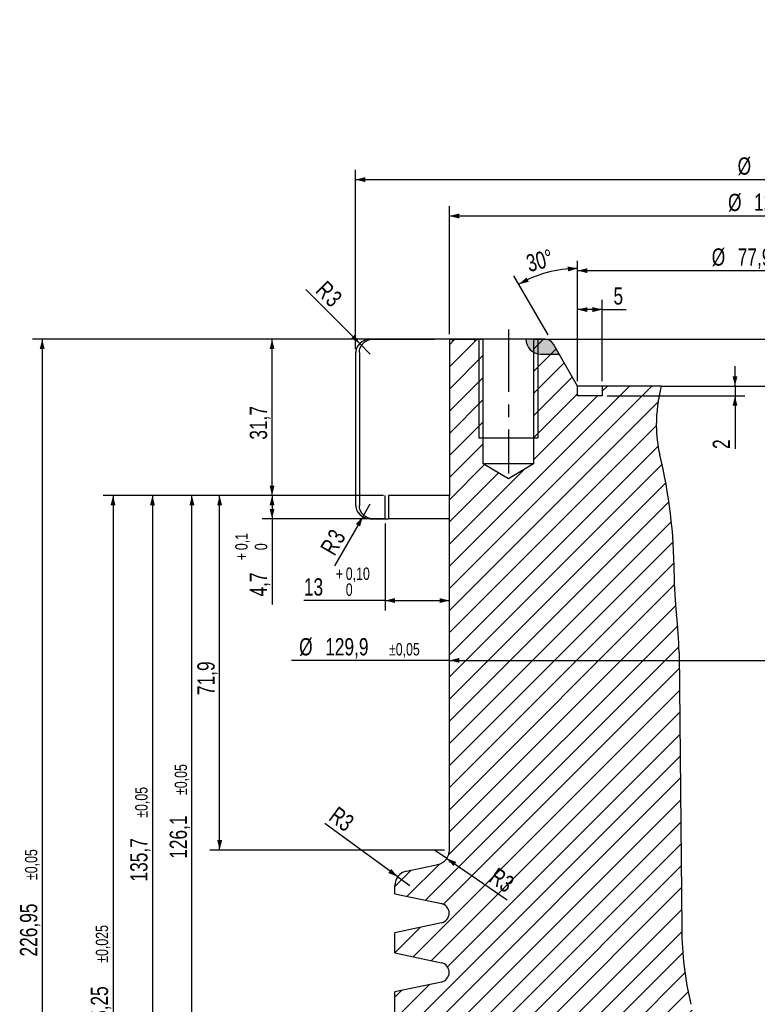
# Model space of a CAD drawing. Header units: millimetres. Extents: x 8 to 834, y 8 to 586.
# Tile 9 of 20: x 220 to 370, y 272 to 472. Entities that reach past the tile are written whole.
import ezdxf

# ---------------------------------------------------------------- set-up
doc = ezdxf.new("R2010")
doc.units = ezdxf.units.MM
doc.header["$PDSIZE"] = -1
doc.linetypes.add('CENTERX2', pattern=[20.32, 12.7, -2.54, 2.54, -2.54])
doc.linetypes.add('HIDDEN', pattern=[1.905, 1.27, -0.635])
for name, color, linetype in [('CENTERLINE', 4, 'CENTERX2'), ('DETAIL', 3, 'Continuous'), ('DIMENSIONS', 2, 'Continuous'), ('HATCH', 3, 'Continuous'), ('HIDDEN', 3, 'HIDDEN')]:
    doc.layers.add(name, color=color, linetype=linetype)
doc.layers.add('OUTLINE', color=7, linetype='Continuous', lineweight=25)
doc.styles.add('SLDTEXTSTYLE0', font='TXT', dxfattribs={"width": 0.75})
doc.dimstyles.new('SLDDIMSTYLE0', dxfattribs={"dimtxt": 3.5, "dimasz": 2, "dimexe": 0, "dimexo": 0.0625, "dimgap": 0.875, "dimtad": 1, "dimrnd": 1e-09, "dimzin": 12, "dimdsep": 46, "dimtxsty": 'SLDTEXTSTYLE0', "dimsah": 1, "dimcen": 0.09, "dimadec": 0, "dimazin": 3, "dimtfac": 1, "dimtmove": 0, "dimatfit": 0, "dimfxl": 0, "dimfrac": 2, "dimtolj": 1, "dimtzin": 12, "dimarcsym": 0})
doc.dimstyles.new('SLDDIMSTYLE12', dxfattribs={"dimtxt": 3.5, "dimasz": 2, "dimexe": 0, "dimexo": 0.0625, "dimgap": 0.875, "dimtad": 1, "dimrnd": 1e-09, "dimzin": 12, "dimdsep": 46, "dimtxsty": 'SLDTEXTSTYLE0', "dimsah": 1, "dimcen": 0.09, "dimadec": 0, "dimazin": 3, "dimtol": 1, "dimtp": 0.02, "dimtm": 0.02, "dimtfac": 1, "dimtofl": 0, "dimtmove": 0, "dimatfit": 3, "dimfxl": 0, "dimfrac": 2, "dimtolj": 1, "dimarcsym": 0})
doc.dimstyles.new('SLDDIMSTYLE14', dxfattribs={"dimtxt": 3.5, "dimasz": 2, "dimexe": 0, "dimexo": 0.0625, "dimgap": 0.875, "dimtad": 1, "dimdec": 4, "dimzin": 12, "dimdsep": 46, "dimtxsty": 'SLDTEXTSTYLE0', "dimsah": 1, "dimcen": 0.09, "dimazin": 3, "dimtfac": 1, "dimtofl": 0, "dimtmove": 0, "dimatfit": 3, "dimfxl": 0, "dimfrac": 2, "dimtolj": 1, "dimtzin": 12, "dimarcsym": 0})
doc.dimstyles.new('SLDDIMSTYLE16', dxfattribs={"dimtxt": 3.5, "dimasz": 2, "dimexe": 0, "dimexo": 0.0625, "dimgap": 0.875, "dimtad": 1, "dimrnd": 1e-09, "dimzin": 12, "dimdsep": 46, "dimtxsty": 'SLDTEXTSTYLE0', "dimsah": 1, "dimcen": 0.09, "dimadec": 0, "dimazin": 3, "dimtol": 1, "dimtp": 0.025, "dimtm": 0.025, "dimtfac": 1, "dimtdec": 3, "dimtofl": 0, "dimtmove": 0, "dimatfit": 3, "dimfxl": 0, "dimfrac": 2, "dimtolj": 1, "dimarcsym": 0})
doc.dimstyles.new('SLDDIMSTYLE18', dxfattribs={"dimtxt": 3.5, "dimasz": 2, "dimexe": 0, "dimexo": 0.0625, "dimgap": 0.875, "dimtad": 1, "dimdec": 1, "dimrnd": 1e-09, "dimzin": 12, "dimdsep": 46, "dimtxsty": 'SLDTEXTSTYLE0', "dimsah": 1, "dimcen": 0.09, "dimadec": 0, "dimazin": 3, "dimtol": 1, "dimtp": 0.1, "dimtfac": 1, "dimtdec": 1, "dimtofl": 0, "dimtmove": 0, "dimatfit": 3, "dimfxl": 0, "dimfrac": 2, "dimtolj": 1, "dimarcsym": 0})
doc.dimstyles.new('SLDDIMSTYLE19', dxfattribs={"dimtxt": 3.5, "dimasz": 2, "dimexe": 0, "dimexo": 0.0625, "dimgap": 0.875, "dimtad": 1, "dimrnd": 1e-09, "dimzin": 12, "dimdsep": 46, "dimtxsty": 'SLDTEXTSTYLE0', "dimsah": 1, "dimcen": 0.09, "dimadec": 0, "dimazin": 3, "dimtol": 1, "dimtp": 0.05, "dimtm": 0.05, "dimtfac": 1, "dimtofl": 0, "dimtmove": 0, "dimatfit": 3, "dimfxl": 0, "dimfrac": 2, "dimtolj": 1, "dimarcsym": 0})
doc.dimstyles.new('SLDDIMSTYLE2', dxfattribs={"dimtxt": 3.5, "dimasz": 2, "dimexe": 0, "dimexo": 0.0625, "dimgap": 0.875, "dimtad": 1, "dimrnd": 1e-09, "dimzin": 12, "dimdsep": 46, "dimtxsty": 'SLDTEXTSTYLE0', "dimsah": 1, "dimcen": 0.09, "dimadec": 0, "dimazin": 3, "dimtfac": 1, "dimtofl": 0, "dimtmove": 0, "dimatfit": 3, "dimfxl": 0, "dimfrac": 2, "dimtolj": 1, "dimtzin": 12, "dimarcsym": 0})
doc.dimstyles.new('SLDDIMSTYLE4', dxfattribs={"dimtxt": 3.5, "dimasz": 2, "dimexe": 0, "dimexo": 0.0625, "dimgap": 0.875, "dimtad": 1, "dimrnd": 1e-09, "dimzin": 12, "dimdsep": 46, "dimtxsty": 'SLDTEXTSTYLE0', "dimsah": 1, "dimcen": 0, "dimadec": 0, "dimazin": 3, "dimtfac": 1, "dimtofl": 0, "dimtmove": 0, "dimatfit": 3, "dimfxl": 0, "dimfrac": 2, "dimtolj": 1, "dimtzin": 12, "dimarcsym": 0})
doc.dimstyles.new('SLDDIMSTYLE5', dxfattribs={"dimtxt": 3.5, "dimasz": 2, "dimexe": 0, "dimexo": 0.0625, "dimgap": 0.875, "dimtad": 1, "dimrnd": 1e-09, "dimzin": 12, "dimdsep": 46, "dimtxsty": 'SLDTEXTSTYLE0', "dimsah": 1, "dimcen": 0.09, "dimadec": 0, "dimazin": 3, "dimtol": 1, "dimtp": 0.1, "dimtfac": 1, "dimtofl": 0, "dimtmove": 0, "dimatfit": 3, "dimfxl": 0, "dimfrac": 2, "dimtolj": 1, "dimarcsym": 0})
doc.dimstyles.new('SLDDIMSTYLE6', dxfattribs={"dimtxt": 3.5, "dimasz": 2, "dimexe": 0, "dimexo": 0.0625, "dimgap": 0.875, "dimtad": 1, "dimrnd": 1e-09, "dimzin": 12, "dimdsep": 46, "dimtxsty": 'SLDTEXTSTYLE0', "dimsah": 1, "dimcen": 0, "dimadec": 0, "dimazin": 3, "dimtfac": 1, "dimtofl": 0, "dimtmove": 0, "dimatfit": 3, "dimfxl": 0, "dimfrac": 2, "dimtolj": 1, "dimtzin": 12, "dimarcsym": 0})
doc.dimstyles.new('SLDDIMSTYLE7', dxfattribs={"dimtxt": 3.5, "dimasz": 2, "dimexe": 0, "dimexo": 0.0625, "dimgap": 0.875, "dimtad": 1, "dimdec": 1, "dimrnd": 1e-09, "dimzin": 12, "dimdsep": 46, "dimtxsty": 'SLDTEXTSTYLE0', "dimsah": 1, "dimcen": 0.09, "dimadec": 0, "dimazin": 3, "dimtfac": 1, "dimtofl": 0, "dimtmove": 0, "dimatfit": 3, "dimfxl": 0, "dimfrac": 2, "dimtolj": 1, "dimtzin": 12, "dimarcsym": 0})

# ---------------------------------------------------------------- blocks, each defined once
blk = doc.blocks.new('Block1')
at = {"layer": 'HATCH'}
h = blk.add_hatch(color=256, dxfattribs=at)
edge = h.paths.add_edge_path(flags=0)
edge.add_arc((3, 3), 3, 180, 270)
edge.add_line((3, 0), (6.73, 0))
edge.add_line((6.73, 0), (5.58, 2))
edge.add_arc((3.85, 1), 2, 30, 90)
edge.add_line((3.85, 3), (0, 3))
h = blk.add_hatch(color=256, dxfattribs=at)
edge = h.paths.add_edge_path(flags=0)
edge.add_arc((95.09, 1.05), 2, 90, 150)
edge.add_line((93.36, 2.05), (92.2, 0.05))
edge.add_line((92.2, 0.05), (95.93, 0.05))
edge.add_arc((95.93, 3.05), 3, 270, 360)
edge.add_line((98.93, 3.05), (95.09, 3.05))
for p, q in [((3.85, 3), (0, 3)), ((6.73, 0), (5.58, 2)), ((93.36, 2.05), (92.2, 0.05)), ((98.93, 3.05), (95.09, 3.05)), ((3, 0), (6.73, 0)), ((92.2, 0.05), (95.93, 0.05))]:
    blk.add_line(p, q)
for centre, radius, start, end in [((3, 3), 3, 180, 270), ((3.85, 1), 2, 30, 90), ((95.09, 1.05), 2, 90, 150), ((95.93, 3.05), 3, 270, 0)]:
    blk.add_arc(centre, radius, start, end)
blk = doc.blocks.new('_D_11')
at = {"layer": 'DIMENSIONS'}
for p, q in [((288.1, 405.07), (288.1, 441.43)), ((456.1, 405.07), (456.1, 441.43)), ((288.1, 439.43), (456.1, 439.43))]:
    blk.add_line(p, q, dxfattribs=at)
for points in [[(288.1, 439.43), (290.1, 438.93), (290.1, 439.93)], [(456.1, 439.43), (454.1, 439.93), (454.1, 438.93)]]:
    blk.add_solid(points, dxfattribs=at)
at = {"layer": 'DIMENSIONS', "char_height": 3.5, "attachment_point": 1, "style": 'SLDTEXTSTYLE0'}
for s, insert in [('%%c', (365.59, 443.94)), ('168', (370.86, 443.94))]:
    blk.add_mtext(s, dxfattribs=dict(at, insert=insert))
blk = doc.blocks.new('_D_12')
at = {"layer": 'DIMENSIONS'}
for q in [(278.02, 417.15), (291.1, 404.07)]:
    blk.add_line((288.98, 406.19), q, dxfattribs=at)
blk.add_solid([(288.98, 406.19), (287.92, 407.96), (287.22, 407.25)], dxfattribs=at)
at = {"layer": 'DIMENSIONS', "char_height": 3.5, "attachment_point": 1, "rotation": 315, "style": 'SLDTEXTSTYLE0'}
for s, insert in [('R', (282.3, 419.18)), ('3', (284.3, 417.18))]:
    blk.add_mtext(s, dxfattribs=dict(at, insert=insert))
blk = doc.blocks.new('_D_13')
at = {"layer": 'DIMENSIONS'}
for q in [(291.1, 373.67), (283.86, 361.12)]:
    blk.add_line((289.6, 371.07), q, dxfattribs=at)
blk.add_solid([(289.6, 371.07), (288.17, 369.59), (289.04, 369.09)], dxfattribs=at)
at = {"layer": 'DIMENSIONS', "char_height": 3.5, "attachment_point": 1, "rotation": 60, "style": 'SLDTEXTSTYLE0'}
for s, insert in [('3', (282.24, 367.16)), ('R', (280.82, 364.7))]:
    blk.add_mtext(s, dxfattribs=dict(at, insert=insert))
blk = doc.blocks.new('_D_15')
at = {"layer": 'DIMENSIONS'}
for p, q in [((294.15, 369.67), (294.15, 352.07)), ((294.15, 354.07), (277.65, 354.07)), ((294.15, 354.07), (307.15, 354.07))]:
    blk.add_line(p, q, dxfattribs=at)
for points in [[(294.15, 354.07), (296.15, 353.57), (296.15, 354.57)], [(307.15, 354.07), (305.15, 354.57), (305.15, 353.57)]]:
    blk.add_solid(points, dxfattribs=at)
at = {"layer": 'DIMENSIONS', "attachment_point": 1, "style": 'SLDTEXTSTYLE0'}
for s, insert, char_height in [('+', (284.12, 360.77), 2.5), ('0,10', (286.14, 360.77), 2.5), ('13', (277.65, 358.59), 3.5), ('0', (286.14, 357.54), 2.5)]:
    blk.add_mtext(s, dxfattribs=dict(at, insert=insert, char_height=char_height))
blk = doc.blocks.new('_D_23')
at = {"layer": 'DIMENSIONS'}
for p, q in [((293.8, 375.37), (258.57, 375.37)), ((260.57, 303.48), (260.57, 375.37)), ((306.15, 303.48), (258.57, 303.48))]:
    blk.add_line(p, q, dxfattribs=at)
for points in [[(260.57, 375.37), (260.07, 373.37), (261.07, 373.37)], [(260.57, 303.48), (261.07, 305.48), (260.07, 305.48)]]:
    blk.add_solid(points, dxfattribs=at)
at = {"layer": 'DIMENSIONS', "insert": (256.05, 334.9), "char_height": 3.5, "attachment_point": 1, "rotation": 90, "style": 'SLDTEXTSTYLE0'}
blk.add_mtext('71,9', dxfattribs=at)
blk = doc.blocks.new('_D_30')
at = {"layer": 'DIMENSIONS'}
for p, q in [((333.15, 398.57), (333.15, 422.97)), ((411.05, 398.57), (411.05, 422.97)), ((333.15, 420.97), (411.05, 420.97))]:
    blk.add_line(p, q, dxfattribs=at)
for points in [[(333.15, 420.97), (335.15, 420.47), (335.15, 421.47)], [(411.05, 420.97), (409.05, 421.47), (409.05, 420.47)]]:
    blk.add_solid(points, dxfattribs=at)
at = {"layer": 'DIMENSIONS', "attachment_point": 1, "style": 'SLDTEXTSTYLE0'}
for s, insert, char_height in [('%%c', (360.34, 425.49), 3.5), ('77,9', (365.61, 425.49), 3.5), ('±0,02', (375.95, 424.47), 2.5)]:
    blk.add_mtext(s, dxfattribs=dict(at, insert=insert, char_height=char_height))
blk = doc.blocks.new('_D_37')
at = {"layer": 'DIMENSIONS'}
blk.add_line((327.17, 407.93), (320.23, 419.94), dxfattribs=at)
blk.add_arc((333.15, 397.57), 23.84, 90, 120, dxfattribs=at)
for points in [[(333.15, 421.41), (331.14, 421.82), (331.18, 420.82)], [(321.23, 418.21), (323.24, 418.7), (322.78, 419.58)]]:
    blk.add_solid(points, dxfattribs=at)
at = {"layer": 'DIMENSIONS', "insert": (322.42, 424.04), "char_height": 3.5, "attachment_point": 1, "rotation": 15, "style": 'SLDTEXTSTYLE0'}
blk.add_mtext('30°', dxfattribs=at)
blk = doc.blocks.new('_D_41')
at = {"layer": 'DIMENSIONS'}
for p, q in [((293.8, 375.37), (236.95, 375.37)), ((238.95, 375.37), (238.95, 180.12)), ((300.95, 180.12), (236.95, 180.12))]:
    blk.add_line(p, q, dxfattribs=at)
for points in [[(238.95, 375.37), (238.45, 373.37), (239.45, 373.37)], [(238.95, 180.12), (239.45, 182.12), (238.45, 182.12)]]:
    blk.add_solid(points, dxfattribs=at)
at = {"layer": 'DIMENSIONS', "attachment_point": 1, "rotation": 90, "style": 'SLDTEXTSTYLE0'}
for s, insert, char_height in [('±0,025', (235.45, 280.61), 2.5), ('195,25', (234.44, 265.1), 3.5)]:
    blk.add_mtext(s, dxfattribs=dict(at, insert=insert, char_height=char_height))
blk = doc.blocks.new('_D_43')
at = {"layer": 'DIMENSIONS'}
for p, q in [((293.8, 375.37), (269.2, 375.37)), ((271.2, 375.37), (271.2, 370.67)), ((293.8, 370.67), (269.2, 370.67)), ((271.2, 370.67), (271.2, 353.3))]:
    blk.add_line(p, q, dxfattribs=at)
for points in [[(271.2, 375.37), (270.7, 373.37), (271.7, 373.37)], [(271.2, 370.67), (271.7, 372.67), (270.7, 372.67)]]:
    blk.add_solid(points, dxfattribs=at)
at = {"layer": 'DIMENSIONS', "attachment_point": 1, "rotation": 90, "style": 'SLDTEXTSTYLE0'}
for s, insert, char_height in [('0,1', (263.74, 364.29), 2.5), ('0', (267.7, 364.29), 2.5), ('+', (263.74, 362.27), 2.5), ('4,7', (266.69, 354.89), 3.5)]:
    blk.add_mtext(s, dxfattribs=dict(at, insert=insert, char_height=char_height))
blk = doc.blocks.new('_D_44')
at = {"layer": 'DIMENSIONS'}
for p, q in [((325.51, 407.07), (222.6, 407.07)), ((224.6, 407.07), (224.6, 180.12)), ((300.95, 180.12), (222.6, 180.12))]:
    blk.add_line(p, q, dxfattribs=at)
for points in [[(224.6, 407.07), (224.1, 405.07), (225.1, 405.07)], [(224.6, 180.12), (225.1, 182.12), (224.1, 182.12)]]:
    blk.add_solid(points, dxfattribs=at)
at = {"layer": 'DIMENSIONS', "attachment_point": 1, "rotation": 90, "style": 'SLDTEXTSTYLE0'}
for s, insert, char_height in [('±0,05', (221.1, 297.39), 2.5), ('226,95', (220.09, 281.88), 3.5)]:
    blk.add_mtext(s, dxfattribs=dict(at, insert=insert, char_height=char_height))
blk = doc.blocks.new('_D_45')
at = {"layer": 'DIMENSIONS'}
for p, q in [((293.8, 375.37), (244.95, 375.37)), ((246.95, 375.37), (246.95, 239.67)), ((298.95, 239.67), (244.95, 239.67))]:
    blk.add_line(p, q, dxfattribs=at)
for points in [[(246.95, 375.37), (246.45, 373.37), (247.45, 373.37)], [(246.95, 239.67), (247.45, 241.67), (246.45, 241.67)]]:
    blk.add_solid(points, dxfattribs=at)
at = {"layer": 'DIMENSIONS', "attachment_point": 1, "rotation": 90, "style": 'SLDTEXTSTYLE0'}
for s, insert, char_height in [('±0,05', (243.45, 310.02), 2.5), ('135,7', (242.44, 297.09), 3.5)]:
    blk.add_mtext(s, dxfattribs=dict(at, insert=insert, char_height=char_height))
blk = doc.blocks.new('_D_48')
at = {"layer": 'DIMENSIONS'}
for q in [(275.11, 341.94), (437.05, 341.94)]:
    blk.add_line((307.15, 341.94), q, dxfattribs=at)
for points in [[(307.15, 341.94), (309.15, 341.44), (309.15, 342.44)], [(437.05, 341.94), (435.05, 342.44), (435.05, 341.44)]]:
    blk.add_solid(points, dxfattribs=at)
at = {"layer": 'DIMENSIONS', "attachment_point": 1, "style": 'SLDTEXTSTYLE0'}
for s, insert, char_height in [('%%c', (276.69, 346.45), 3.5), ('129,9', (281.97, 346.45), 3.5), ('±0,05', (294.9, 345.44), 2.5)]:
    blk.add_mtext(s, dxfattribs=dict(at, insert=insert, char_height=char_height))
blk = doc.blocks.new('_D_52')
at = {"layer": 'DIMENSIONS'}
for p, q in [((307.15, 408.07), (307.15, 434.06)), ((437.05, 408.07), (437.05, 434.06)), ((307.15, 432.06), (437.05, 432.06))]:
    blk.add_line(p, q, dxfattribs=at)
for points in [[(307.15, 432.06), (309.15, 431.56), (309.15, 432.56)], [(437.05, 432.06), (435.05, 432.56), (435.05, 431.56)]]:
    blk.add_solid(points, dxfattribs=at)
at = {"layer": 'DIMENSIONS', "char_height": 3.5, "attachment_point": 1, "style": 'SLDTEXTSTYLE0'}
for s, insert in [('%%c', (363.65, 436.57)), ('129,9', (368.92, 436.62))]:
    blk.add_mtext(s, dxfattribs=dict(at, insert=insert))
blk = doc.blocks.new('_D_53')
at = {"layer": 'DIMENSIONS'}
for p, q in [((290.72, 407.07), (269.2, 407.07)), ((271.2, 375.37), (271.2, 407.07)), ((293.8, 375.37), (269.2, 375.37))]:
    blk.add_line(p, q, dxfattribs=at)
for points in [[(271.2, 407.07), (270.7, 405.07), (271.7, 405.07)], [(271.2, 375.37), (271.7, 377.37), (270.7, 377.37)]]:
    blk.add_solid(points, dxfattribs=at)
at = {"layer": 'DIMENSIONS', "insert": (266.69, 386.69), "char_height": 3.5, "attachment_point": 1, "rotation": 90, "style": 'SLDTEXTSTYLE0'}
blk.add_mtext('31,7', dxfattribs=at)
blk = doc.blocks.new('_D_54')
at = {"layer": 'DIMENSIONS'}
for p, q in [((293.8, 375.37), (252.95, 375.37)), ((254.95, 249.27), (254.95, 375.37)), ((295.1, 249.27), (252.95, 249.27))]:
    blk.add_line(p, q, dxfattribs=at)
for points in [[(254.95, 375.37), (254.45, 373.37), (255.45, 373.37)], [(254.95, 249.27), (255.45, 251.27), (254.45, 251.27)]]:
    blk.add_solid(points, dxfattribs=at)
at = {"layer": 'DIMENSIONS', "attachment_point": 1, "rotation": 90, "style": 'SLDTEXTSTYLE0'}
for s, insert, char_height in [('±0,05', (251.45, 314.64), 2.5), ('126,1', (250.44, 301.7), 3.5)]:
    blk.add_mtext(s, dxfattribs=dict(at, insert=insert, char_height=char_height))
blk = doc.blocks.new('_D_56')
at = {"layer": 'DIMENSIONS'}
for q in [(281.88, 308.89), (299.1, 296.27)]:
    blk.add_line((296.68, 298.04), q, dxfattribs=at)
blk.add_solid([(296.68, 298.04), (295.37, 299.63), (294.78, 298.82)], dxfattribs=at)
at = {"layer": 'DIMENSIONS', "insert": (284.53, 312.51), "char_height": 3.5, "attachment_point": 1, "rotation": 323.7687, "style": 'SLDTEXTSTYLE0'}
blk.add_mtext('R3', dxfattribs=at)
blk = doc.blocks.new('_D_57')
at = {"layer": 'DIMENSIONS'}
for q in [(304.15, 303.48), (318.85, 293.36)]:
    blk.add_line((306.63, 301.78), q, dxfattribs=at)
blk.add_solid([(306.63, 301.78), (307.99, 300.23), (308.56, 301.05)], dxfattribs=at)
at = {"layer": 'DIMENSIONS', "insert": (316.92, 300.11), "char_height": 3.5, "attachment_point": 1, "rotation": 325.4536, "style": 'SLDTEXTSTYLE0'}
blk.add_mtext('R3', dxfattribs=at)
blk = doc.blocks.new('_D_58')
at = {"layer": 'DIMENSIONS'}
for p, q in [((365.06, 397.57), (365.06, 401.57)), ((351.1, 397.57), (367.06, 397.57)), ((365.06, 397.57), (365.06, 395.57)), ((339.15, 395.57), (367.06, 395.57)), ((365.06, 395.57), (365.06, 384.81))]:
    blk.add_line(p, q, dxfattribs=at)
for points in [[(365.06, 397.57), (365.56, 399.57), (364.56, 399.57)], [(365.06, 395.57), (364.56, 393.57), (365.56, 393.57)]]:
    blk.add_solid(points, dxfattribs=at)
at = {"layer": 'DIMENSIONS', "insert": (360.54, 384.81), "char_height": 3.5, "attachment_point": 1, "rotation": 90, "style": 'SLDTEXTSTYLE0'}
blk.add_mtext('2', dxfattribs=at)
blk = doc.blocks.new('_D_59')
at = {"layer": 'DIMENSIONS'}
for p, q in [((333.15, 398.57), (333.15, 415.08)), ((338.15, 398.57), (338.15, 415.08)), ((338.15, 413.08), (333.15, 413.08)), ((338.15, 413.08), (343.01, 413.08))]:
    blk.add_line(p, q, dxfattribs=at)
for points in [[(333.15, 413.08), (335.15, 412.58), (335.15, 413.58)], [(338.15, 413.08), (336.15, 413.58), (336.15, 412.58)]]:
    blk.add_solid(points, dxfattribs=at)
at = {"layer": 'DIMENSIONS', "insert": (340.42, 417.59), "char_height": 3.5, "attachment_point": 1, "style": 'SLDTEXTSTYLE0'}
blk.add_mtext('5', dxfattribs=at)

msp = doc.modelspace()

# ---------------------------------------------------------------- hatches: boundary and pattern name
at = {"layer": 'HATCH'}
h = msp.add_hatch(dxfattribs=at)
h.set_pattern_fill('ANSI31', color=256, angle=3e-322, style=0)
edge = h.paths.add_edge_path(flags=0)
edge.add_arc((305.10439, 290.66771), 2, -78, 78, ccw=False)
edge.add_line((305.52022, 288.71142), (296.10439, 286.71002))
edge.add_line((296.10439, 286.71002), (296.10439, 282.6254))
edge.add_line((296.10439, 282.6254), (305.52022, 280.62401))
edge.add_arc((305.10439, 278.66771), 2, -78, 78, ccw=False)
edge.add_line((305.52022, 276.71142), (296.10439, 274.71002))
edge.add_line((296.10439, 274.71002), (296.10439, 270.6254))
edge.add_line((296.10439, 270.6254), (305.52022, 268.62401))
edge.add_arc((305.10439, 266.66771), 2, -78, 78, ccw=False)
edge.add_line((305.52022, 264.71142), (296.10439, 262.71002))
edge.add_line((296.10439, 262.71002), (296.10439, 249.26771))
edge.add_line((296.10439, 249.26771), (301.95439, 249.26771))
edge.add_line((301.95439, 249.26771), (301.95439, 243.06771))
edge.add_line((301.95439, 243.06771), (319.95439, 243.06771))
edge.add_line((319.95439, 243.06771), (321.99732, 239.66771))
edge.add_line((321.99732, 239.66771), (319.95439, 236.26771))
edge.add_line((319.95439, 236.26771), (301.95439, 236.26771))
edge.add_line((301.95439, 236.26771), (301.95439, 180.11771))
edge.add_line((301.95439, 180.11771), (332.93939, 180.11771))
edge.add_arc((332.93939, 181.61771), 1.5, 270, 360)
edge.add_line((334.43939, 181.61771), (334.43939, 184.79169))
edge.add_arc((332.93939, 184.79169), 1.5, 0, 60)
edge.add_line((333.68939, 186.09073), (326.85439, 190.03692))
edge.add_line((326.85439, 190.03692), (326.85439, 194.39771))
edge.add_line((326.85439, 194.39771), (341.10439, 194.39771))
edge.add_line((341.10439, 194.39771), (341.10439, 240.89556))
edge.add_line((341.10439, 240.89556), (343.60439, 242.39771))
edge.add_line((343.60439, 242.39771), (346.10439, 240.89556))
edge.add_line((346.10439, 240.89556), (346.10439, 194.39771))
edge.add_arc((346.10439, 195.89771), 1.5, 270, 360)
edge.add_line((347.60439, 195.89771), (347.60439, 197.56771))
edge.add_line((347.60439, 197.56771), (359.45439, 197.56771))
edge.add_line((359.45439, 197.56771), (359.45439, 202.56771))
edge.add_line((359.45439, 202.56771), (357.60439, 260.56771))
edge.add_arc((297.63489, 258.65489), 60, 1.8269184, 13.0381869)
edge.add_arc((425.51259, 288.26757), 71.26163, 180.5627083, 193.0381869, ccw=False)
edge.add_line((354.25439, 287.56771), (353.70439, 343.56771))
edge.add_arc((284.57451, 342.88876), 69.13322, 0.5627083, 6.8850378)
edge.add_arc((422.70439, 359.56771), 70, 180, 186.8850378, ccw=False)
edge.add_arc((250.90439, 359.56771), 101.8, 0, 13.6855468)
edge.add_arc((374.10439, 389.56771), 25, 180, 193.6855468, ccw=False)
edge.add_arc((381.60439, 389.56771), 32.5, 165.7499673, 180, ccw=False)
edge.add_line((350.10439, 397.56771), (338.15439, 397.56771))
edge.add_line((338.15439, 397.56771), (338.15439, 395.56771))
edge.add_line((338.15439, 395.56771), (333.15439, 395.56771))
edge.add_line((333.15439, 395.56771), (333.15439, 397.56771))
edge.add_line((333.15439, 397.56771), (328.24692, 406.06771))
edge.add_arc((326.51486, 405.06771), 2, 30, 90)
edge.add_line((326.51486, 407.06771), (324.20439, 407.06771))
edge.add_line((324.20439, 407.06771), (324.20439, 381.81771))
edge.add_line((324.20439, 381.81771), (319.10439, 378.75333))
edge.add_line((319.10439, 378.75333), (314.00439, 381.81771))
edge.add_line((314.00439, 381.81771), (314.00439, 407.06771))
edge.add_line((314.00439, 407.06771), (312.63937, 407.06771))
edge.add_line((312.63937, 407.06771), (312.63937, 406.96771))
edge.add_line((312.63937, 406.96771), (312.16237, 406.96771))
edge.add_line((312.16237, 406.96771), (312.16237, 407.06771))
edge.add_line((312.16237, 407.06771), (308.16611, 407.06771))
edge.add_line((308.16611, 407.06771), (308.16611, 406.96771))
edge.add_line((308.16611, 406.96771), (307.67405, 406.96771))
edge.add_line((307.67405, 406.96771), (307.67405, 407.06771))
edge.add_line((307.67405, 407.06771), (307.15439, 407.06771))
edge.add_line((307.15439, 407.06771), (307.15439, 375.36771))
edge.add_line((307.15439, 375.36771), (307.15439, 303.4775))
edge.add_arc((304.15439, 303.4775), 3, 282, 360, ccw=False)
edge.add_line((304.77813, 300.54306), (298.48066, 299.20449))
edge.add_arc((299.10439, 296.27004), 3, 102, 180)
edge.add_line((296.10439, 296.27004), (296.10439, 294.6254))
edge.add_line((296.10439, 294.6254), (305.52022, 292.62401))

# ---------------------------------------------------------------- linework, layer by layer
at = {"color": 51, "linetype": 'Continuous', "lineweight": 18}
msp.add_point((307.15439, 301.04815), dxfattribs=at)
at = {"layer": 'CENTERLINE'}
msp.add_line((319.10439, 409.06771), (319.10439, 379.81771), dxfattribs=at)
at = {"layer": 'DETAIL'}
for p, q in [((313.10439, 407.06771), (313.10439, 387.06771)), ((325.10439, 407.06771), (325.10439, 387.06771)), ((313.10439, 387.06771), (325.10439, 387.06771))]:
    msp.add_line(p, q, dxfattribs=at)
at = {"layer": 'HIDDEN'}
for p, q in [((288.10439, 404.06771), (288.10439, 373.66771)), ((294.15439, 370.66771), (294.15439, 375.36771)), ((291.10439, 370.66771), (294.15439, 370.66771))]:
    msp.add_line(p, q, dxfattribs=at)
for centre, start, end in [((291.10439, 404.06771), 90, 180), ((291.10439, 373.66771), 180, 270)]:
    msp.add_arc(centre, 3, start, end, dxfattribs=at)
at = {"layer": 'OUTLINE'}
for p, q in [((291.10439, 407.06771), (304.15439, 407.06771)), ((307.15439, 407.06771), (291.72405, 407.06771)), ((307.15439, 407.06771), (307.15439, 375.36771)), ((307.15439, 407.06771), (307.67405, 407.06771)), ((307.67405, 407.06771), (307.67405, 406.96771)), ((307.67405, 406.96771), (308.16611, 406.96771)), ((307.85208, 406.96771), (307.85208, 407.06771)), ((308.16611, 406.96771), (308.16611, 407.06771)), ((308.16611, 407.06771), (312.16237, 407.06771)), ((312.16237, 407.06771), (312.16237, 406.96771)), ((312.16237, 406.96771), (312.63937, 406.96771)), ((312.63937, 406.96771), (312.63937, 407.06771)), ((312.63937, 407.06771), (314.00439, 407.06771)), ((314.00439, 381.81771), (314.00439, 407.06771)), ((324.20439, 407.06771), (314.00439, 407.06771)), ((324.20439, 407.06771), (324.20439, 381.81771)), ((324.20439, 407.06771), (326.51486, 407.06771)), ((326.51486, 407.06771), (372.10439, 407.06771)), ((333.15439, 397.56771), (328.24692, 406.06771)), ((288.10439, 404.06771), (288.10439, 373.66771)), ((288.90984, 404.35984), (288.90984, 373.37569)), ((333.15439, 395.56771), (333.15439, 397.56771)), ((338.15439, 397.56771), (333.15439, 397.56771)), ((338.15439, 397.56771), (338.15439, 395.56771)), ((350.10439, 397.56771), (338.15439, 397.56771)), ((350.10439, 397.56771), (372.10439, 397.56771)), ((338.15439, 395.56771), (333.15439, 395.56771)), ((319.10439, 378.75333), (314.00439, 381.81771)), ((324.20439, 381.81771), (314.00439, 381.81771)), ((324.20439, 381.81771), (319.10439, 378.75333)), ((294.15439, 370.66771), (294.15439, 375.36771)), ((294.79849, 375.36771), (294.79849, 370.66771)), ((307.15439, 375.36771), (294.79849, 375.36771)), ((307.15439, 303.4775), (307.15439, 375.36771)), ((291.10439, 370.66771), (294.15439, 370.66771)), ((291.72405, 370.66771), (294.79849, 370.66771)), ((307.15439, 370.66771), (294.79849, 370.66771)), ((353.70439, 343.56771), (354.25439, 287.56771)), ((298.48066, 299.20449), (304.77813, 300.54306)), ((296.10439, 294.6254), (296.10439, 296.27004)), ((296.10439, 294.6254), (305.52022, 292.62401)), ((305.52022, 288.71142), (296.10439, 286.71002)), ((296.10439, 282.6254), (296.10439, 286.71002)), ((296.10439, 282.6254), (305.52022, 280.62401)), ((305.52022, 276.71142), (296.10439, 274.71002)), ((296.10439, 270.6254), (296.10439, 274.71002))]:
    msp.add_line(p, q, dxfattribs=at)
for centre, radius, start, end in [((291.10439, 404.06771), 3, 90, 180), ((326.51486, 405.06771), 2, 30, 90), ((381.60439, 389.56771), 32.5, 165.7499673, 180), ((374.10439, 389.56771), 25, 180, 193.6855468), ((250.90439, 359.56771), 101.8, 0, 13.6855468), ((291.10439, 373.66771), 3, 180, 270), ((422.70439, 359.56771), 70, 180, 186.8850378), ((284.57451, 342.88876), 69.13322, 0.5627083, 6.8850378), ((304.15439, 303.4775), 3, 282, 0), ((299.10439, 296.27004), 3, 102, 180), ((305.10439, 290.66771), 2, 282, 78), ((425.51259, 288.26757), 71.26163, 180.5627083, 193.0381869), ((305.10439, 278.66771), 2, 282, 78)]:
    msp.add_arc(centre, radius, start, end, dxfattribs=at)
for points, knots in [([(288.92175, 404.35984), (288.91916, 404.44156), (288.91084, 404.70372), (288.99623, 405.10384), (289.16397, 405.55533), (289.37847, 405.91493), (289.63023, 406.21723), (289.87728, 406.44171), (290.14036, 406.62942), (290.31914, 406.72224), (290.40984, 406.76934)], [0, 0, 0, 0, 0.0885599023, 0.2840944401, 0.4395795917, 0.5989353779, 0.7093769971, 0.8226139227, 0.9100014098, 1, 1, 1, 1]), ([(291.72405, 407.06771), (291.55571, 407.0594), (291.21416, 407.04254), (290.7721, 406.92798), (290.51165, 406.81392), (290.40984, 406.76934)], [0, 0, 0, 0, 0.371851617, 0.754454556, 1, 1, 1, 1]), ([(307.67405, 407.06771), (307.68515, 407.06771), (307.70494, 407.06771), (307.80715, 407.06771), (307.85208, 407.06771)], [0, 0, 0, 0, 0.560413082, 1, 1, 1, 1]), ([(312.31776, 407.06771), (312.40093, 407.06771), (312.64814, 407.06771), (312.64309, 407.06771), (312.63974, 407.06771)], [0, 0, 0, 0, 0.336469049, 1, 1, 1, 1]), ([(290.40984, 370.96609), (290.32186, 371.01168), (290.14302, 371.10433), (289.88212, 371.28985), (289.63241, 371.5159), (289.38266, 371.81477), (289.1657, 372.17646), (288.99851, 372.62378), (288.91161, 373.02746), (288.91972, 373.28966), (288.92238, 373.37569)], [0, 0, 0, 0, 0.0872668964, 0.1773806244, 0.287644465, 0.4010523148, 0.5562967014, 0.7158834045, 0.90677419, 1, 1, 1, 1]), ([(290.40984, 370.96609), (290.61698, 370.88073), (291.03809, 370.7072), (291.49294, 370.68102), (291.72405, 370.66771)], [0, 0, 0, 0, 0.491894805, 1, 1, 1, 1])]:
    msp.add_open_spline(points, degree=3, knots=knots, dxfattribs=at)

# ---------------------------------------------------------------- block references
msp.add_blockref('Block1', (322.66957, 404.06771))

# ---------------------------------------------------------------- dimensions: what is measured, and where the dimension line sits
at = {"layer": 'DIMENSIONS'}
dim = msp.add_angular_dim_2l(base=(326.98444, 420.5943), line1=((327.66957, 407.06771), (333.15439, 397.56771)), line2=((333.15439, 397.56771), (333.15439, 471.86594)), dimstyle='SLDDIMSTYLE14', dxfattribs=at)
dim.commit()
dim.dimension.update_dxf_attribs({"geometry": '_D_37', "text_midpoint": (326.98444, 420.5943), "dimtype": 162})
for base, p1, p2, dimstyle, picture, middle in [((456.10439, 439.43324), (288.10439, 404.06771), (456.10439, 404.06771), 'SLDDIMSTYLE2', '_D_11', (372.10439, 439.43324)), ((411.05439, 420.97428), (333.15439, 397.56771), (411.05439, 397.56771), 'SLDDIMSTYLE12', '_D_30', (372.10439, 420.97428))]:
    dim = msp.add_linear_dim(base=base, p1=p1, p2=p2, text='%%c<>', dimstyle=dimstyle, dxfattribs=at)
    dim.commit()
    dim.dimension.update_dxf_attribs({"geometry": picture, "text_midpoint": middle, "dimtype": 160})
for base, p1, p2, dimstyle, picture, middle in [((437.05439, 432.0581), (307.15439, 407.06771), (437.05439, 407.06771), 'SLDDIMSTYLE2', '_D_52', (372.10439, 432.0581)), ((437.05439, 341.94275), (307.15439, 303.4775), (437.05439, 303.4775), 'SLDDIMSTYLE19', '_D_48', (289.75562, 341.94275))]:
    dim = msp.add_linear_dim(base=base, p1=p1, p2=p2, angle=0, text='%%c<>', dimstyle=dimstyle, dxfattribs=at)
    dim.commit()
    dim.dimension.update_dxf_attribs({"geometry": picture, "text_midpoint": middle, "dimtype": 160})
for center, mpoint, dimstyle, picture, middle in [((291.10439, 404.06771), (288.98307, 406.18904), 'SLDDIMSTYLE4', '_D_12', (280.87523, 414.29689)), ((291.10439, 373.66771), (289.60439, 371.06964), 'SLDDIMSTYLE4', '_D_13', (285.83265, 364.53679)), ((299.10439, 296.27004), (296.68448, 298.04318), 'SLDDIMSTYLE6', '_D_56', (283.90466, 307.40734)), ((304.15439, 303.4775), (306.62539, 301.77628), 'SLDDIMSTYLE6', '_D_57', (316.82045, 294.75727))]:
    dim = msp.add_radius_dim(center=center, mpoint=mpoint, dimstyle=dimstyle, dxfattribs=at)
    dim.commit()
    dim.dimension.update_dxf_attribs({"geometry": picture, "text_midpoint": middle, "dimtype": 164})
for base, p1, p2, dimstyle, picture, middle in [((333.15439, 413.07867), (338.15439, 397.56771), (333.15439, 397.56771), 'SLDDIMSTYLE2', '_D_59', (341.71471, 413.07867)), ((307.15439, 354.07408), (294.15439, 370.66771), (307.15439, 303.4775), 'SLDDIMSTYLE5', '_D_15', (285.12786, 354.07408))]:
    dim = msp.add_linear_dim(base=base, p1=p1, p2=p2, dimstyle=dimstyle, dxfattribs=at)
    dim.commit()
    dim.dimension.update_dxf_attribs({"geometry": picture, "text_midpoint": middle, "dimtype": 160})
for base, p1, p2, dimstyle, picture, middle in [((224.60439, 180.11771), (326.51486, 407.06771), (301.95439, 180.11771), 'SLDDIMSTYLE19', '_D_44', (224.60439, 293.59271)), ((271.20439, 407.06771), (294.79849, 375.36771), (291.72405, 407.06771), 'SLDDIMSTYLE2', '_D_53', (271.20439, 391.21771)), ((365.05592, 395.56771), (350.10439, 397.56771), (338.15439, 395.56771), 'SLDDIMSTYLE0', '_D_58', (365.05592, 386.10562)), ((238.95439, 180.11771), (294.79849, 375.36771), (301.95439, 180.11771), 'SLDDIMSTYLE16', '_D_41', (238.95439, 277.74271)), ((246.95439, 239.66771), (294.79849, 375.36771), (299.95439, 239.66771), 'SLDDIMSTYLE19', '_D_45', (246.95439, 307.51771)), ((254.95439, 375.36771), (296.10439, 249.26771), (294.79849, 375.36771), 'SLDDIMSTYLE19', '_D_54', (254.95439, 312.31771)), ((260.56543, 375.36771), (307.15439, 303.4775), (294.79849, 375.36771), 'SLDDIMSTYLE7', '_D_23', (260.56543, 339.42261)), ((271.20439, 370.66771), (294.79849, 375.36771), (294.79849, 370.66771), 'SLDDIMSTYLE18', '_D_43', (271.20439, 361.89822))]:
    dim = msp.add_linear_dim(base=base, p1=p1, p2=p2, angle=90, dimstyle=dimstyle, dxfattribs=at)
    dim.commit()
    dim.dimension.update_dxf_attribs({"geometry": picture, "text_midpoint": middle, "dimtype": 160})

doc.saveas('drawing.dxf')
